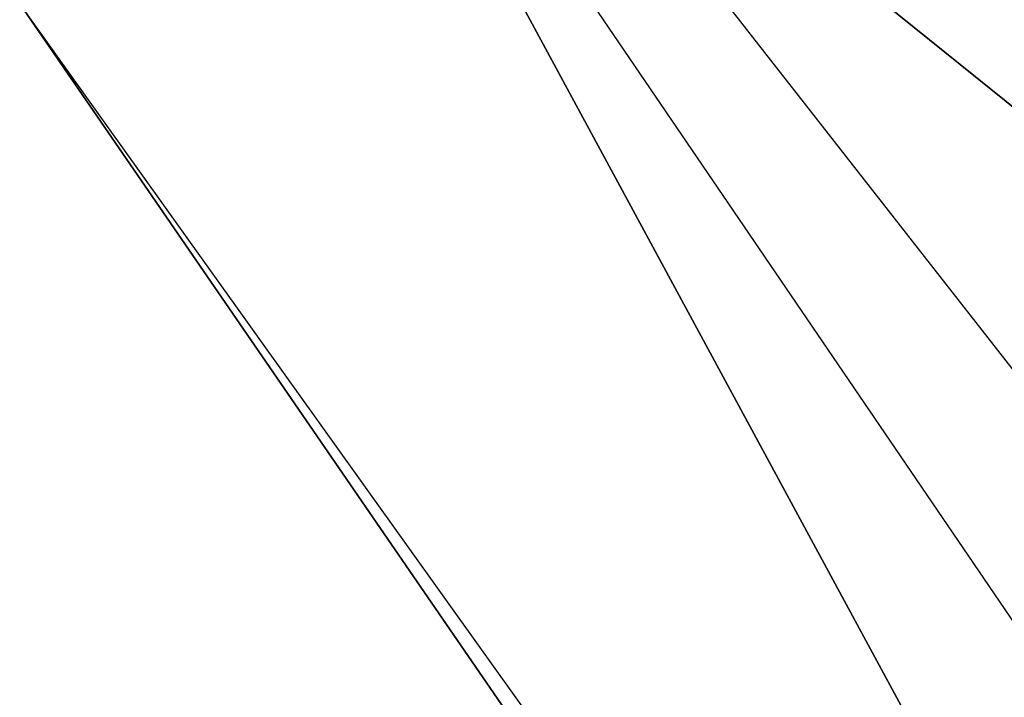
# Model space of a CAD drawing. Header units: millimetres. Extents: x 26 to 326, y -150 to 150.
# Tile 127 of 256: x 169.5462 to 169.6556, y -5.2259 to -5.1506. Entities that reach past the tile are written whole.
import ezdxf

# ---------------------------------------------------------------- set-up
doc = ezdxf.new("R2010")
doc.units = ezdxf.units.MM
doc.header["$LTSCALE"] = 25.4
doc.layers.get('0').update_dxf_attribs({"true_color": 0xff5454})

# ---------------------------------------------------------------- blocks, each defined once
blk = doc.blocks.new('Z_o_enie AMALFI_8381_8380 pm 1.STL')
at = {"color": 18, "true_color": 0x000000}
mesh = blk.add_polyface(dxfattribs=at)
corners = [(169.9966, -5.43388, 361.01175), (169.57045, -5.09109, 359.41733), (169.85898, -5.5147, 359.4118), (169.71535, -5.02096, 361.01712)]
mesh.append_faces([[corners[k] for k in face] for face in [(0, 1, 2), (1, 0, 3)]], dxfattribs={"vtx0": -1, "color": 18})
mesh = blk.add_polyface(dxfattribs=at)
corners = [(169.55096, -5.05464, 350.62244), (169.80774, -5.52923, 357.61688), (169.54625, -5.1489, 357.62183)]
mesh.append_faces([[corners[k] for k in face] for face in [(0, 1, 2)]], dxfattribs={"color": 18})
mesh = blk.add_polyface(dxfattribs=at)
corners = [(169.55096, -5.05464, 350.62244), (170.35941, -6.0876, 350.60907), (169.80774, -5.52923, 357.61688)]
mesh.append_faces([[corners[k] for k in face] for face in [(0, 1, 2)]], dxfattribs={"color": 18})
mesh = blk.add_polyface(dxfattribs=at)
corners = [(169.54625, -5.1489, 357.62183), (169.80774, -5.52923, 357.61688), (169.82001, -5.53167, 358.50317)]
mesh.append_faces([[corners[k] for k in face] for face in [(0, 1, 2)]], dxfattribs={"color": 18})

msp = doc.modelspace()

# ---------------------------------------------------------------- block references
at = {"color": 0}
msp.add_blockref('Z_o_enie AMALFI_8381_8380 pm 1.STL', (0, 0), dxfattribs=at)

doc.saveas('drawing.dxf')
